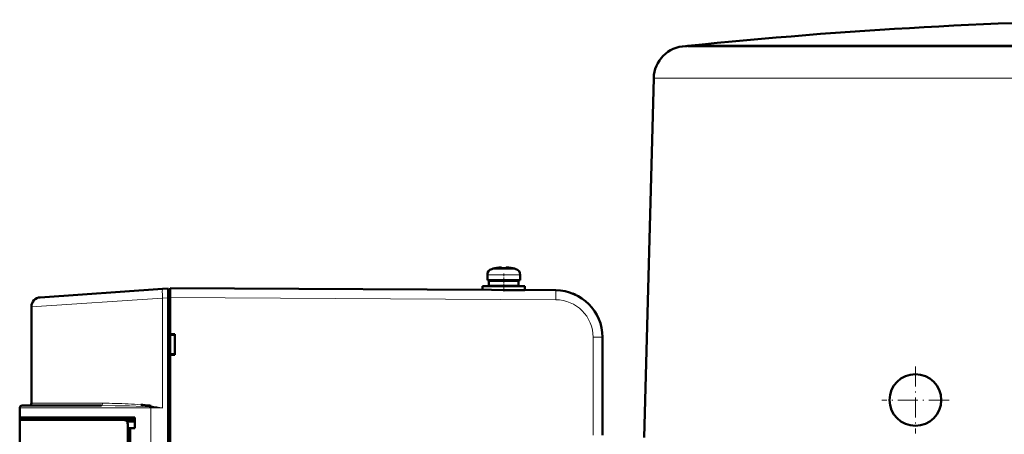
# Model space of a CAD drawing. Extents: x -1976 to 2357, y -1856 to 698.
# Tile 7 of 60: x -1698 to -1489, y 609 to 698. Entities that reach past the tile are written whole.
import ezdxf

# ---------------------------------------------------------------- set-up
doc = ezdxf.new("R2010")
doc.units = 0
doc.linetypes.add('DASHDOT', pattern=[18.5, 12, -3, 0.5, -3])

msp = doc.modelspace()

# ---------------------------------------------------------------- linework, layer by layer
at = {"color": 7, "lineweight": 50}
for p, q in [((-1556.18, 691.92), (-1556.39, 691.91)), ((-1555.93, 691.94), (-1556.18, 691.92)), ((-1555.94, 691.91), (-1537.55, 691.91)), ((-1555.93, 691.94), (-1543.6, 691.94)), ((-1543.6, 691.94), (-1455.19, 691.94)), ((-1537.55, 691.91), (-1529.91, 691.91)), ((-1529.91, 691.91), (-1466.74, 691.91)), ((-1563.18, 685.1), (-1565.19, 608.52)), ((-1598.57, 643.17), (-1598.57, 642.04)), ((-1598.57, 642.04), (-1598.57, 643.17)), ((-1597, 644.58), (-1596.99, 644.57)), ((-1595.84, 644.74), (-1596.01, 644.73)), ((-1595.57, 644.57), (-1595.57, 644.72)), ((-1594.57, 644.57), (-1594.57, 644.72)), ((-1594.3, 644.74), (-1594.13, 644.73)), ((-1593.15, 644.57), (-1593.14, 644.58)), ((-1591.57, 642.04), (-1591.57, 643.17)), ((-1598.57, 642.04), (-1595.07, 642.04)), ((-1598.22, 640.84), (-1598.22, 641.94)), ((-1598.22, 640.84), (-1598.22, 641.94)), ((-1595.07, 641.94), (-1598.22, 641.94)), ((-1597.07, 641.94), (-1597.07, 642.04)), ((-1597.07, 641.94), (-1597.07, 642.04)), ((-1595.07, 642.04), (-1591.57, 642.04)), ((-1591.92, 641.94), (-1595.07, 641.94)), ((-1593.07, 642.04), (-1593.07, 641.94)), ((-1591.92, 641.94), (-1591.92, 640.84)), ((-1693.71, 638.38), (-1667.67, 640.2)), ((-1667.67, 640.2), (-1666.47, 640.29)), ((-1666.47, 638.29), (-1666.47, 640.29)), ((-1666.07, 640.02), (-1666.47, 640.02)), ((-1584.02, 639.89), (-1666.07, 640.32)), ((-1599.57, 640.74), (-1599.57, 639.97)), ((-1595.07, 640.74), (-1599.57, 640.74)), ((-1599.57, 639.97), (-1599.57, 640.74)), ((-1595.07, 640.84), (-1598.22, 640.84)), ((-1597.07, 640.74), (-1597.07, 640.84)), ((-1597.07, 640.74), (-1597.07, 640.84)), ((-1591.92, 640.84), (-1595.07, 640.84)), ((-1590.57, 640.74), (-1595.07, 640.74)), ((-1590.57, 639.94), (-1594.99, 639.94)), ((-1593.07, 640.84), (-1593.07, 640.74)), ((-1593.07, 639.94), (-1593.07, 639.93)), ((-1590.57, 639.94), (-1590.57, 640.74)), ((-1666.47, 433.45), (-1666.47, 638.29)), ((-1666.07, 638.32), (-1666.07, 630.52)), ((-1695.57, 636.39), (-1695.57, 615.82)), ((-1666.07, 630.52), (-1665.07, 630.52)), ((-1666.07, 630.52), (-1666.07, 630.38)), ((-1666.07, 630.47), (-1666.07, 626.17)), ((-1666.07, 630.38), (-1665.07, 630.32)), ((-1665.07, 630.52), (-1665.07, 626.11)), ((-1574.07, 609.05), (-1574.07, 629.89)), ((-1665.07, 626.32), (-1666.07, 626.25)), ((-1666.07, 626.25), (-1666.07, 626.11)), ((-1666.07, 626.11), (-1666.07, 538.52)), ((-1665.07, 626.11), (-1666.07, 626.11)), ((-1698.07, 612.82), (-1698.07, 614.82)), ((-1689.67, 615.32), (-1697.57, 615.32)), ((-1680.67, 615.32), (-1689.67, 615.32)), ((-1670.16, 615.03), (-1670.54, 615.06)), ((-1670.16, 615.04), (-1670.53, 615.07)), ((-1670.49, 615.32), (-1670.11, 615.3)), ((-1698.07, 612.32), (-1698.07, 612.82)), ((-1673.57, 612.82), (-1698.07, 612.82)), ((-1698.07, 612.32), (-1676.02, 612.32)), ((-1698.07, 540.32), (-1698.07, 612.32)), ((-1697.77, 612.32), (-1697.77, 612.82)), ((-1673.57, 612.32), (-1676.02, 612.32)), ((-1673.57, 611.86), (-1675.25, 611.91)), ((-1673.57, 610.52), (-1673.57, 612.82)), ((-1675.07, 457.29), (-1675.07, 611.35)), ((-1673.57, 610.52), (-1675.07, 610.52)), ((-1674.57, 610.48), (-1675.07, 610.46)), ((-1675.07, 610.46), (-1675.07, 458.17)), ((-1673.57, 610.52), (-1674.57, 610.48)), ((-1674.57, 610.48), (-1674.57, 458.15))]:
    msp.add_line(p, q, dxfattribs=at)
at = {"color": 7, "lineweight": 18}
for p, q in [((-1556.06, 691.91), (-1556.39, 691.91)), ((-1555.7, 691.92), (-1556.18, 691.92)), ((-1555.94, 691.91), (-1556.06, 691.91)), ((-1543.82, 691.92), (-1555.7, 691.92)), ((-1354.19, 691.92), (-1543.82, 691.92)), ((-1562.93, 685.09), (-1542.5, 685.09)), ((-1542.5, 685.09), (-1467.04, 685.09)), ((-1598.57, 643.17), (-1598.57, 643.17)), ((-1595.07, 643.17), (-1598.57, 643.17)), ((-1597.64, 644.42), (-1597.64, 644.42)), ((-1595.07, 644.42), (-1597.64, 644.42)), ((-1595.05, 644.42), (-1595.07, 644.42)), ((-1595.04, 643.17), (-1595.07, 643.17)), ((-1592.5, 644.42), (-1595.05, 644.42)), ((-1591.57, 643.17), (-1595.04, 643.17)), ((-1667.67, 638.21), (-1695.57, 636.39)), ((-1666.47, 638.29), (-1667.67, 638.21)), ((-1667.67, 614.82), (-1667.67, 638.21)), ((-1666.47, 638.32), (-1666.07, 638.32)), ((-1666.07, 638.32), (-1584.02, 637.89)), ((-1576.06, 629.89), (-1574.07, 629.89)), ((-1576.06, 609.05), (-1576.06, 629.89)), ((-1698.07, 614.82), (-1690.04, 614.82)), ((-1687.53, 615.82), (-1695.57, 615.82)), ((-1690.04, 614.82), (-1670.17, 614.82)), ((-1680.44, 615.82), (-1687.53, 615.82)), ((-1667.67, 614.82), (-1670.17, 614.82)), ((-1670.17, 453.82), (-1670.17, 614.82))]:
    msp.add_line(p, q, dxfattribs=at)
at = {"color": 7, "linetype": 'DASHDOT', "lineweight": 18, "ltscale": 0.000930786}
msp.add_line((-1596.07, 644.76), (-1596.07, 644.72), dxfattribs=at)
at = {"color": 7, "linetype": 'DASHDOT', "lineweight": 18, "ltscale": 0.000656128}
msp.add_line((-1596.07, 644.72), (-1596.07, 644.75), dxfattribs=at)
at = {"color": 7, "linetype": 'DASHDOT', "lineweight": 18, "ltscale": 0.097174}
msp.add_line((-1595.07, 639.61), (-1595.07, 643.5), dxfattribs=at)
at = {"color": 7, "linetype": 'DASHDOT', "lineweight": 18, "ltscale": 0.000671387}
msp.add_line((-1594.07, 644.72), (-1594.07, 644.75), dxfattribs=at)
at = {"color": 7, "linetype": 'DASHDOT', "lineweight": 18, "ltscale": 0.000778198}
msp.add_line((-1594.07, 644.72), (-1594.07, 644.75), dxfattribs=at)
at = {"color": 7, "linetype": 'DASHDOT', "lineweight": 18, "ltscale": 0.033017}
msp.add_line((-1595.07, 642.05), (-1595.07, 640.73), dxfattribs=at)
at = {"color": 7, "linetype": 'DASHDOT', "lineweight": 18, "ltscale": 0.023297}
msp.add_line((-1595.07, 640.82), (-1595.07, 639.89), dxfattribs=at)
at = {"color": 7, "linetype": 'DASHDOT', "lineweight": 18, "ltscale": 0.012015}
msp.add_line((-1666.03, 638.32), (-1666.51, 638.32), dxfattribs=at)
at = {"color": 7, "linetype": 'DASHDOT', "lineweight": 18, "ltscale": 0.357501}
msp.add_line((-1507.49, 623.67), (-1507.49, 609.37), dxfattribs=at)
at = {"color": 7, "linetype": 'DASHDOT', "lineweight": 18, "ltscale": 0.357498}
msp.add_line((-1500.34, 616.52), (-1514.64, 616.52), dxfattribs=at)
at = {"color": 7, "lineweight": 50}
for points in [[(-1595.57, 644.72), (-1595.57, 644.73), (-1595.57, 644.73), (-1595.58, 644.73), (-1595.6, 644.74), (-1595.66, 644.75), (-1596.07, 644.72)], [(-1595.57, 644.72), (-1595.57, 644.73), (-1595.57, 644.73), (-1595.58, 644.73), (-1595.59, 644.74), (-1595.62, 644.74)], [(-1594.57, 644.72), (-1594.57, 644.73), (-1594.57, 644.73), (-1594.56, 644.73), (-1594.55, 644.74), (-1594.47, 644.75)], [(-1594.57, 644.72), (-1594.57, 644.73), (-1594.56, 644.73), (-1594.56, 644.73), (-1594.54, 644.74), (-1594.49, 644.75), (-1594.34, 644.75), (-1594.07, 644.72)], [(-1675.07, 611.35), (-1675.1, 611.57), (-1675.17, 611.79), (-1675.3, 611.98), (-1675.47, 612.14), (-1675.67, 612.25), (-1676.02, 612.32)]]:
    msp.add_lwpolyline(points, dxfattribs=at)
at = {"color": 7, "lineweight": 18}
msp.add_lwpolyline([(-1670.53, 615.07), (-1671.94, 615.15), (-1674.73, 615.25), (-1677.78, 615.3), (-1680.66, 615.32)], dxfattribs=at)
at = {"color": 7, "lineweight": 50}
for centre, radius, start, end in [((-1447.01, -358.31), 1055.88, 90.44367, 95.92084), ((-1556.18, 684.91), 7, 91.6971, 178.5002), ((-1597.27, 643.17), 1.3, 106.6015, 180), ((-1597.27, 643.17), 1.3, 106.6015, 180), ((-1595.07, 635.79), 9, 102.3778, 106.6015), ((-1595.07, 635.79), 9, 102.3778, 106.6015), ((-1595.07, 635.79), 8.99, 96.3897, 102.3492), ((-1595.07, 635.79), 8.99, 96.3893, 102.3497), ((-1595.07, 635.79), 8.99, 96.3893, 102.3497), ((-1595.07, 635.79), 8.99, 96.3897, 102.3492), ((-1595.64, 640.93), 3.82, 92.3233, 96.5681), ((-1595.07, 634.68), 9.9, 89.9998, 92.8943), ((-1595.07, 634.68), 9.9, 89.9998, 92.8943), ((-1595.07, 634.68), 9.9, 89.9998, 92.8943), ((-1595.07, 634.68), 9.9, 90, 92.1365), ((-1595.07, 634.68), 9.9, 87.106, 89.9999), ((-1595.07, 634.68), 9.9, 87.106, 89.9999), ((-1595.07, 634.68), 9.9, 87.106, 89.9999), ((-1595.07, 635.79), 8.99, 77.6503, 83.6107), ((-1595.07, 635.79), 8.99, 77.6503, 83.6107), ((-1595.07, 635.79), 8.99, 77.6503, 83.6107), ((-1595.07, 635.79), 8.99, 77.6503, 83.6107), ((-1595.07, 635.79), 9, 73.3984, 77.6222), ((-1592.87, 643.17), 1.3, 0, 73.3984), ((-1584.07, 629.89), 10, 0, 89.7), ((-1584.09, 629.87), 10.02, 64.3266, 68.2302), ((-1693.57, 636.39), 2, 94, 180), ((-1507.49, 616.52), 5.5, 0, 180), ((-1507.49, 616.52), 5.5, 180, 359.9646), ((-1697.57, 614.82), 0.5, 90, 180), ((-1696.07, 615.82), 0.5, 270, 360), ((-1674.86, 584.04), 31.58, 82.0417, 85.3768), ((-1673.28, 615.69), 2.82, 347.1582, 352.5237), ((-1673.27, 615.7), 2.81, 346.8887, 352.07), ((-1670.85, 611.8), 3.54, 77.9977, 83.9785), ((-1673.28, 615.76), 3.21, 346.8919, 351.6715), ((-1673.18, 615.76), 3.1, 346.5612, 350.7328)]:
    msp.add_arc(centre, radius, start, end, dxfattribs=at)
at = {"color": 7, "lineweight": 18}
for centre, radius, start, end in [((-1562.93, 690.38), 5.28, 267.2592, 269.9968), ((-1584.06, 629.89), 8, 359.9985, 89.7014), ((-1681.29, 615.79), 0.852, 337.0771, 1.532), ((-1680.29, 500.18), 115.64, 87.365, 90.0726), ((-1678.21, 546.07), 69.7, 85.1476, 87.3411), ((-1700.87, 254.79), 361.55, 84.7305, 85.1277), ((-1702.34, 429.91), 188.13, 79.3785, 80.1373)]:
    msp.add_arc(centre, radius, start, end, dxfattribs=at)
for centre, major_axis, ratio, start_param, end_param in [((-1667.53, 638.21), (0.14, -2), 0.069587, 3.141593, 4.707523), ((-1584.03, 637.89), (0.01, 2), 0.005236, 4.712416, 6.283185), ((-1680.67, 615.82), (0.003, -0.5), 0.475365, 0.000398, 0.781127), ((-1670.13, 614.82), (0, 0.5), 0.069756, 1.11263, 1.570796)]:
    msp.add_ellipse(centre, major_axis=major_axis, ratio=ratio, start_param=start_param, end_param=end_param, dxfattribs=at)
at = {"color": 7, "lineweight": 50}
msp.add_ellipse((-1666.08, 638.32), major_axis=(-0.01, -2), ratio=0.005236, start_param=1.570824, end_param=3.141593, dxfattribs=at)

doc.saveas('drawing.dxf')
